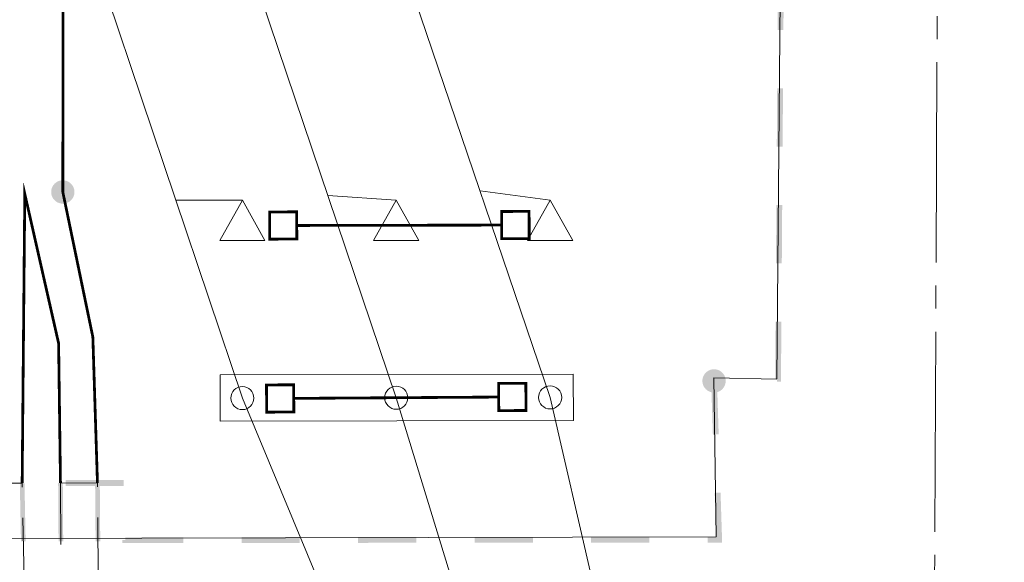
# Model space of a CAD drawing. Header units: millimetres. Extents: x 0 to 594, y 0 to 420.
# Tile 7 of 21: x 167 to 231, y 148 to 183. Entities that reach past the tile are written whole.
import ezdxf

# ---------------------------------------------------------------- set-up
doc = ezdxf.new("R2010")
doc.units = ezdxf.units.MM
for name, pattern in [('K5LT32768', [0]), ('K5LT_AXLED', [17.5, 13, -1.5, 1.5, -1.5]), ('K5LT_DASHED', [6, 4, -2]), ('K5LT_THIN', [0])]:
    doc.linetypes.add(name, pattern=pattern)
for name, color, linetype in [('лотки', 7, 'Continuous'), ('Системный слой', 7, 'Continuous'), ('съемка', 7, 'Continuous')]:
    doc.layers.add(name, color=color, linetype=linetype)
doc.layers.add('ошиновка', color=7, linetype='Continuous', true_color=0xffd700)

# ---------------------------------------------------------------- blocks, each defined once
blk = doc.blocks.new('U6')
at = {"layer": 'Системный слой', "linetype": 'K5LT_THIN', "lineweight": 18}
for p, q in [((202.753, 160.259), (179.798, 160.209)), ((179.798, 160.209), (179.804, 157.209)), ((202.759, 157.259), (202.753, 160.259)), ((179.804, 157.209), (202.759, 157.259))]:
    blk.add_line(p, q, dxfattribs=at)
blk = doc.blocks.new('U72')
at = {"layer": 'лотки', "linetype": 'K5LT_THIN', "lineweight": 18}
for p, q in [((169.706, 252.37), (169.583, 172.095)), ((167.112, 171.971), (166.941, 153.192)), ((169.31, 162.268), (167.112, 171.971)), ((169.583, 172.095), (171.535, 162.673)), ((171.535, 162.673), (171.834, 153.197)), ((169.431, 153.195), (169.31, 162.268)), ((166.941, 153.192), (164.694, 153.19)), ((171.834, 153.197), (169.431, 153.195))]:
    blk.add_line(p, q, dxfattribs=at)
at = {"layer": 'лотки', "linetype": 'K5LT_DASHED', "lineweight": 18}
for p, q in [((167.537, 122.932), (166.941, 153.192)), ((169.431, 153.195), (169.644, 122.939)), ((172.077, 122.946), (171.834, 153.197))]:
    blk.add_line(p, q, dxfattribs=at)
blk = doc.blocks.new('U167')
at = {"layer": 'съемка'}
blk.add_hatch(color=256, dxfattribs=at).paths.add_polyline_path([(212.659, 159.799), (212.658, 159.877), (212.648, 159.954), (212.631, 160.03), (212.606, 160.104), (212.574, 160.175), (212.534, 160.242), (212.488, 160.304), (212.436, 160.362), (212.378, 160.414), (212.315, 160.46), (212.247, 160.499), (212.176, 160.53), (212.103, 160.555), (212.027, 160.572), (211.949, 160.58), (211.871, 160.581), (211.794, 160.574), (211.718, 160.559), (211.643, 160.536), (211.572, 160.506), (211.503, 160.468), (211.44, 160.424), (211.38, 160.373), (211.327, 160.317), (211.279, 160.255), (211.238, 160.189), (211.205, 160.119), (211.178, 160.046), (211.159, 159.97), (211.148, 159.893), (211.145, 159.85), (211.147, 159.772), (211.156, 159.695), (211.173, 159.619), (211.198, 159.545), (211.231, 159.474), (211.27, 159.407), (211.316, 159.345), (211.369, 159.287), (211.427, 159.235), (211.49, 159.189), (211.557, 159.15), (211.628, 159.119), (211.702, 159.094), (211.778, 159.078), (211.855, 159.069), (211.933, 159.068), (212.011, 159.075), (212.087, 159.09), (212.161, 159.113), (212.233, 159.143), (212.301, 159.181), (212.365, 159.225), (212.424, 159.276), (212.478, 159.332), (212.525, 159.394), (212.566, 159.46), (212.6, 159.53), (212.627, 159.603), (212.645, 159.679), (212.656, 159.756)])
blk = doc.blocks.new('U173')
at = {"layer": 'съемка'}
blk.add_hatch(color=256, dxfattribs=at).paths.add_polyline_path([(170.339, 172.069), (170.338, 172.147), (170.329, 172.224), (170.311, 172.3), (170.286, 172.374), (170.254, 172.444), (170.215, 172.511), (170.168, 172.574), (170.116, 172.632), (170.058, 172.684), (169.995, 172.729), (169.928, 172.768), (169.857, 172.8), (169.783, 172.824), (169.707, 172.841), (169.63, 172.85), (169.552, 172.851), (169.474, 172.844), (169.398, 172.829), (169.324, 172.806), (169.252, 172.775), (169.184, 172.738), (169.12, 172.694), (169.061, 172.643), (169.007, 172.586), (168.96, 172.525), (168.919, 172.459), (168.885, 172.389), (168.858, 172.315), (168.839, 172.24), (168.828, 172.163), (168.826, 172.119), (168.827, 172.041), (168.836, 171.964), (168.854, 171.888), (168.879, 171.815), (168.911, 171.744), (168.951, 171.677), (168.997, 171.614), (169.049, 171.557), (169.107, 171.505), (169.17, 171.459), (169.237, 171.42), (169.308, 171.388), (169.382, 171.364), (169.458, 171.347), (169.536, 171.338), (169.613, 171.337), (169.691, 171.345), (169.767, 171.36), (169.842, 171.382), (169.913, 171.413), (169.981, 171.45), (170.045, 171.495), (170.104, 171.545), (170.158, 171.602), (170.205, 171.663), (170.246, 171.73), (170.28, 171.8), (170.307, 171.873), (170.326, 171.948), (170.337, 172.025)])

msp = doc.modelspace()

# ---------------------------------------------------------------- hatches: boundary and pattern name
at = {"layer": 'съемка'}
for points in [[(216.436449, 186.390517), (216.057818, 186.393137), (216.031421, 182.606728), (216.410103, 182.604106)], [(216.383757, 178.817698), (216.005075, 178.820319), (215.978729, 175.033909), (216.35736, 175.031289)], [(216.331012, 171.24483), (215.952383, 171.247498), (215.925986, 167.461091), (216.304616, 167.458421)], [(216.252425, 159.957016), (216.278269, 163.672011), (215.899638, 163.67463), (215.873745, 159.959685), (215.991571, 159.958854), (215.997776, 159.766839), (216.069179, 159.769116), (216.251131, 159.774999)], [(212.20103, 160.023529), (211.896193, 160.013747), (211.706909, 160.007653), (211.713005, 159.81842), (211.824951, 156.338749), (212.203415, 156.350886), (212.097515, 159.641378), (212.213219, 159.645114)], [(167.092291, 153.194302), (166.789488, 153.188352), (166.863917, 149.402506), (167.166824, 149.408553)], [(169.582368, 153.194671), (169.279556, 153.192556), (169.306076, 149.406069), (169.608991, 149.408184)], [(173.547364, 153.386704), (169.760873, 153.383249), (169.761182, 153.004568), (173.547724, 153.008024)], [(171.985178, 153.197006), (171.682321, 153.194591), (171.712721, 149.408191), (172.01563, 149.410654)], [(212.325145, 152.566381), (211.94673, 152.554192), (212.03826, 149.708769), (211.489236, 149.708307), (211.489596, 149.329627), (212.233922, 149.330324), (212.429273, 149.330506), (212.422973, 149.525707)], [(177.410675, 149.67716), (173.637468, 149.673666), (173.637636, 149.497662), (173.448296, 149.497483), (173.44831, 149.484197), (173.448489, 149.294857), (173.637829, 149.295037), (177.411034, 149.298478)], [(184.983705, 149.684068), (181.197214, 149.680613), (181.197573, 149.301934), (184.984064, 149.305389)], [(192.556735, 149.690979), (188.770244, 149.687524), (188.770553, 149.308846), (192.557096, 149.31235)], [(200.129764, 149.697889), (196.343223, 149.694434), (196.343587, 149.315804), (200.130075, 149.319262)], [(207.702744, 149.704801), (203.916255, 149.701344), (203.916616, 149.322715), (207.703105, 149.326172)]]:
    msp.add_hatch(color=256, dxfattribs=at).paths.add_polyline_path(points)

# ---------------------------------------------------------------- linework, layer by layer
at = {"layer": 'ошиновка', "linetype": 'K5LT_THIN', "lineweight": 18}
for p, q in [((172.37667, 185.059158), (181.250327, 158.712587)), ((182.376319, 184.975446), (191.250303, 158.734393)), ((192.375969, 184.891735), (201.25028, 158.756199)), ((201.250303, 171.556955), (196.699758, 172.15784)), ((181.250303, 171.556955), (176.924279, 171.556955)), ((191.250303, 171.556955), (186.813311, 171.85492)), ((181.250327, 158.712587), (201.856731, 109.253032)), ((206.357368, 109.352491), (191.250303, 158.734393)), ((201.25028, 158.756199), (213.34023, 106.312812))]:
    msp.add_line(p, q, dxfattribs=at)
at = {"layer": 'Системный слой', "linetype": 'K5LT_THIN', "lineweight": 18}
for p, q in [((215.991571, 159.95991), (216.744084, 250.706644)), ((179.779509, 168.942235), (181.250303, 171.556955)), ((181.250303, 171.556955), (182.719509, 168.942235)), ((189.779509, 168.942235), (191.250303, 171.556955)), ((191.250303, 171.556955), (192.719509, 168.942235)), ((199.779509, 168.942235), (201.250303, 171.556955)), ((201.250303, 171.556955), (202.719509, 168.942235)), ((179.779509, 168.942235), (181.249509, 168.942235)), ((182.719509, 168.942235), (181.249509, 168.942235)), ((189.779509, 168.942235), (191.249509, 168.942235)), ((192.719509, 168.942235), (191.249509, 168.942235)), ((199.779509, 168.942235), (201.249509, 168.942235)), ((202.719509, 168.942235), (201.249509, 168.942235)), ((212.03826, 149.709825), (211.896193, 160.014803)), ((211.896193, 160.014803), (215.990888, 159.927793)), ((151.06299, 149.544944), (212.03826, 149.709825))]:
    msp.add_line(p, q, dxfattribs=at)
at = {"layer": 'Системный слой', "linetype": 'K5LT_AXLED', "lineweight": 18}
msp.add_line((226.707421, 250.519848), (226.193108, 138.203026), dxfattribs=at)
at = {"layer": 'Системный слой', "linetype": 'K5LT_THIN', "lineweight": 18}
for centre in [(181.250327, 158.712587), (191.250303, 158.734393), (201.25028, 158.756199)]:
    msp.add_circle(centre, 0.75, dxfattribs=at)
at = {"layer": 'съемка', "linetype": 'K5LT32768', "const_width": 0.18}
for points in [[(171.833749, 153.195825), (171.53483, 162.672284), (169.582542, 172.094129), (169.706421, 252.369392), (169.706899, 252.401218), (207.459843, 251.833341), (207.851171, 201.573079), (210.377469, 201.592747), (209.98659, 251.795334), (248.824284, 251.21114), (248.297958, 200.930581), (250.775208, 200.904651), (250.960939, 218.647733), (271.044918, 218.437499), (271.071413, 220.968587), (250.987434, 221.17882), (251.301415, 251.173879), (269.701215, 250.897111), (269.776068, 255.873254)], [(169.430964, 153.193629), (169.309693, 162.266941), (167.111866, 171.969484), (166.940881, 153.191353)], [(198.100021, 169.944756), (184.78635, 169.918888)], [(197.909737, 158.776808), (184.590869, 158.689867)]]:
    msp.add_lwpolyline(points, dxfattribs=at)
for points in [[(183.021031, 169.031938), (183.017597, 170.798972), (184.784632, 170.802406), (184.788066, 169.035371)], [(199.883925, 170.831742), (199.887359, 169.064707), (198.101736, 169.061239), (198.098303, 170.828274)], [(182.829636, 157.794834), (182.818102, 159.561835), (184.585102, 159.573367), (184.596637, 157.806367)], [(199.67097, 159.671843), (199.682505, 157.904843), (197.915505, 157.893308), (197.90397, 159.660309)]]:
    msp.add_lwpolyline(points, close=True, dxfattribs=at)

# ---------------------------------------------------------------- block references
at = {"layer": 'лотки'}
msp.add_blockref('U72', (0, 0), dxfattribs=at)
at = {"layer": 'Системный слой'}
msp.add_blockref('U6', (0, 0), dxfattribs=at)
at = {"layer": 'съемка'}
for name in ['U173', 'U167']:
    msp.add_blockref(name, (0, 0), dxfattribs=at)

doc.saveas('drawing.dxf')
